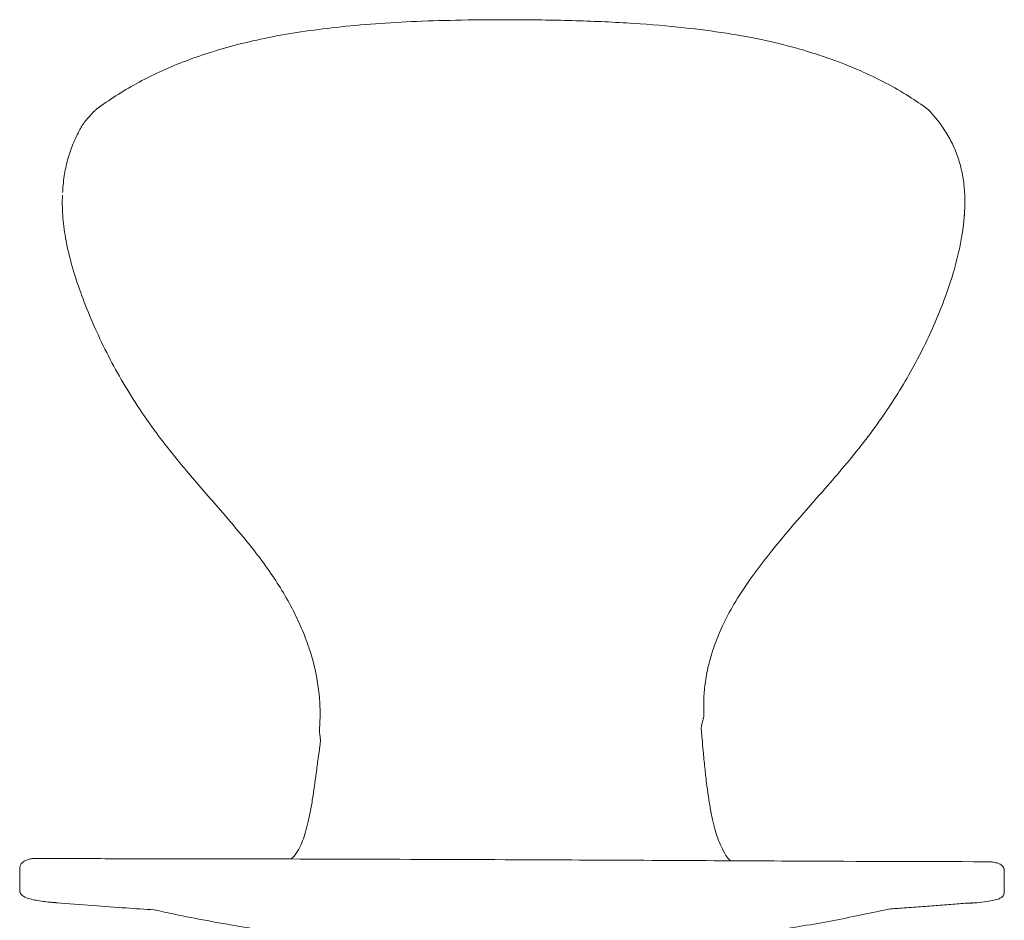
# Model space of a CAD drawing. Header units: millimetres. Extents: x -1056 to -619, y -921 to -86.
# Tile 2 of 2: x -1043 to -632, y -463 to -86. Entities that reach past the tile are written whole.
import ezdxf

# ---------------------------------------------------------------- set-up
doc = ezdxf.new("R2010")
doc.units = ezdxf.units.MM

msp = doc.modelspace()

# ---------------------------------------------------------------- linework, layer by layer
at = {"color": 0, "linetype": 'Continuous', "lineweight": 0}
for points, knots in [([(-1011.16, -123.75), (-1008.62, -121.87), (-1006, -120.06), (-1000.53, -116.53), (-997.65, -114.82), (-991.59, -111.48), (-988.4, -109.87), (-981.86, -106.84), (-978.51, -105.43), (-971.55, -102.74), (-967.93, -101.48), (-960.36, -99.06), (-956.42, -97.93), (-948.17, -95.79), (-943.87, -94.81), (-935.04, -93.03), (-930.51, -92.25), (-921.07, -90.83), (-916.15, -90.21), (-905.78, -89.07), (-900.31, -88.57), (-889.12, -87.76), (-883.4, -87.44), (-871.42, -86.94), (-865.17, -86.76), (-851.41, -86.51), (-843.89, -86.47), (-827.93, -86.53), (-819.49, -86.64), (-802.98, -87.14), (-794.9, -87.5), (-779.81, -88.49), (-772.79, -89.08), (-759.9, -90.48), (-754.01, -91.24), (-742.62, -93.02), (-737.12, -94.02), (-726.91, -96.27), (-722.2, -97.46), (-713.14, -100.05), (-708.77, -101.43), (-700.38, -104.42), (-696.33, -106.01), (-688.7, -109.35), (-685.09, -111.08), (-678.25, -114.7), (-674.99, -116.58), (-669.2, -120.26), (-666.63, -122.01), (-664.13, -123.86)], [0, 0, 0, 0, 9.629072, 9.629072, 19.739834, 19.739834, 30.554132, 30.554132, 41.553477, 41.553477, 53.157224, 53.157224, 65.556666, 65.556666, 78.876654, 78.876654, 92.736492, 92.736492, 107.656424, 107.656424, 124.157731, 124.157731, 141.364106, 141.364106, 160.122837, 160.122837, 182.678358, 182.678358, 207.991276, 207.991276, 232.261951, 232.261951, 253.41326, 253.41326, 271.287878, 271.287878, 288.15615, 288.15615, 302.814444, 302.814444, 316.622102, 316.622102, 329.755078, 329.755078, 341.858854, 341.858854, 353.248752, 353.248752, 362.656298, 362.656298, 362.656298, 362.656298]), ([(-1017.14, -130.43), (-1016.94, -130.08), (-1016.73, -129.76), (-1016.23, -129.04), (-1015.91, -128.65), (-1015.09, -127.77), (-1014.59, -127.26), (-1013.8, -126.38), (-1013.5, -126.01), (-1012.89, -125.3), (-1012.58, -124.96), (-1011.89, -124.33), (-1011.53, -124.03), (-1011.16, -123.75)], [0, 0, 0, 0, 1.224178, 1.224178, 2.718135, 2.718135, 4.858291, 4.858291, 6.322129, 6.322129, 7.701831, 7.701831, 9.107451, 9.107451, 9.107451, 9.107451]), ([(-664.13, -123.86), (-663.84, -124.08), (-663.55, -124.32), (-663.03, -124.83), (-662.8, -125.1), (-662.29, -125.75), (-661.98, -126.13), (-661.51, -126.68), (-661.35, -126.87), (-660.97, -127.29), (-660.76, -127.54), (-660.35, -128.02), (-660.16, -128.25), (-659.96, -128.51)], [0, 0, 0, 0, 1.096796, 1.096796, 2.190635, 2.190635, 3.643862, 3.643862, 4.382649, 4.382649, 5.352997, 5.352997, 6.342284, 6.342284, 6.342284, 6.342284]), ([(-1025.45, -157.56), (-1025.45, -157.54), (-1025.44, -157.52), (-1025.44, -157.45), (-1025.44, -157.4), (-1025.43, -157.21), (-1025.42, -157.06), (-1025.37, -156.49), (-1025.34, -156.05), (-1025.18, -154.33), (-1025.03, -153.04), (-1024.49, -149.48), (-1024.01, -147.22), (-1022.79, -142.78), (-1022.05, -140.6), (-1020.34, -136.4), (-1019.37, -134.38), (-1017.92, -131.75), (-1017.54, -131.09), (-1017.14, -130.43)], [0, 0, 0, 0, 0.062464, 0.062464, 0.207867, 0.207867, 0.643869, 0.643869, 1.951595, 1.951595, 5.875975, 5.875975, 12.85577, 12.85577, 19.828857, 19.828857, 26.62831, 26.62831, 28.965858, 28.965858, 28.965858, 28.965858]), ([(-659.96, -128.51), (-658.7, -130.1), (-657.53, -131.77), (-655.35, -135.29), (-654.34, -137.15), (-652.55, -141.01), (-651.77, -143.03), (-650.48, -147.11), (-649.96, -149.19), (-649.16, -153.42), (-648.88, -155.57), (-648.56, -159.99), (-648.52, -162.26), (-648.62, -165.74), (-648.68, -166.94), (-648.79, -168.27), (-648.8, -168.39), (-648.81, -168.51), (-648.81, -168.51), (-648.81, -168.52), (-648.81, -168.52), (-648.81, -168.52), (-648.81, -168.52), (-648.81, -168.52), (-648.81, -168.52), (-648.81, -168.52)], [0, 0, 0, 0, 6.167875, 6.167875, 12.564816, 12.564816, 19.091322, 19.091322, 25.564889, 25.564889, 32.124142, 32.124142, 38.978891, 38.978891, 42.631827, 42.631827, 42.988057, 42.988057, 42.997694, 42.997694, 43.002528, 43.002528, 43.004968, 43.004968, 43.006658, 43.006658, 43.006658, 43.006658]), ([(-918.16, -382.19), (-917.97, -379.6), (-917.91, -377), (-918.04, -371.77), (-918.23, -369.14), (-918.88, -363.87), (-919.33, -361.23), (-920.49, -355.98), (-921.19, -353.36), (-922.86, -348.04), (-923.83, -345.35), (-926.06, -339.88), (-927.32, -337.11), (-930.11, -331.55), (-931.64, -328.76), (-934.93, -323.24), (-936.68, -320.5), (-940.46, -314.99), (-942.49, -312.21), (-946.64, -306.81), (-948.75, -304.2), (-953.79, -298.13), (-956.75, -294.7), (-964.12, -286.16), (-968.57, -281.09), (-977.55, -270.48), (-982.08, -264.91), (-989.11, -255.39), (-991.77, -251.57), (-996.64, -244.11), (-998.88, -240.47), (-1003.14, -233.1), (-1005.17, -229.36), (-1009.02, -221.76), (-1010.85, -217.89), (-1014.13, -210.4), (-1015.6, -206.79), (-1018.31, -199.58), (-1019.56, -195.98), (-1021.79, -188.68), (-1022.78, -184.99), (-1024.26, -178.06), (-1024.8, -174.83), (-1025.48, -168.66), (-1025.65, -165.71), (-1025.64, -162.08), (-1025.63, -161.39), (-1025.6, -160.39), (-1025.59, -160.09), (-1025.58, -159.79)], [0, 0, 0, 0, 8.182325, 8.182325, 16.513239, 16.513239, 24.865107, 24.865107, 33.29652, 33.29652, 42.188027, 42.188027, 51.616596, 51.616596, 61.409912, 61.409912, 71.313409, 71.313409, 81.744676, 81.744676, 91.863218, 91.863218, 105.549064, 105.549064, 125.856442, 125.856442, 147.398143, 147.398143, 161.349659, 161.349659, 174.146796, 174.146796, 186.922425, 186.922425, 199.789228, 199.789228, 211.619315, 211.619315, 223.126055, 223.126055, 234.67413, 234.67413, 244.586421, 244.586421, 253.478269, 253.478269, 255.5755, 255.5755, 256.486304, 256.486304, 256.486304, 256.486304]), ([(-648.81, -168.66), (-648.82, -168.83), (-648.84, -169.01), (-648.9, -169.81), (-648.95, -170.44), (-649.21, -172.95), (-649.46, -174.83), (-650.12, -178.86), (-650.55, -181.03), (-651.72, -186.23), (-652.52, -189.25), (-654.39, -195.54), (-655.49, -198.8), (-658.01, -205.68), (-659.45, -209.28), (-662.69, -216.83), (-664.52, -220.77), (-668.21, -228.11), (-670.04, -231.53), (-673.95, -238.39), (-676.04, -241.84), (-680.46, -248.73), (-682.8, -252.17), (-687.68, -258.96), (-690.23, -262.3), (-695.44, -268.86), (-698.1, -272.09), (-703.55, -278.51), (-706.35, -281.7), (-712.82, -289.07), (-716.49, -293.24), (-723.24, -301.1), (-726.34, -304.79), (-732.87, -312.92), (-736.27, -317.39), (-741.67, -325.26), (-743.8, -328.61), (-747.42, -334.95), (-748.95, -337.92), (-751.56, -343.67), (-752.67, -346.44), (-754.53, -351.92), (-755.3, -354.63), (-756.47, -359.87), (-756.9, -362.41), (-757.44, -367.1), (-757.6, -369.23), (-757.69, -372.93), (-757.68, -374.52), (-757.61, -376.09)], [0.484595, 0.484595, 0.484595, 0.484595, 1.011427, 1.011427, 2.907543, 2.907543, 8.593233, 8.593233, 15.258721, 15.258721, 24.70282, 24.70282, 35.13722, 35.13722, 46.892116, 46.892116, 60.009769, 60.009769, 71.646208, 71.646208, 83.748355, 83.748355, 96.212568, 96.212568, 108.822262, 108.822262, 121.388293, 121.388293, 134.140802, 134.140802, 150.860458, 150.860458, 165.435868, 165.435868, 182.448508, 182.448508, 194.599501, 194.599501, 204.932179, 204.932179, 214.216264, 214.216264, 222.97618, 222.97618, 231.098544, 231.098544, 237.6235, 237.6235, 242.545723, 242.545723, 242.545723, 242.545723]), ([(-757.73, -378.04), (-757.74, -378.09), (-757.76, -378.17), (-757.82, -378.42), (-757.87, -378.59), (-758, -379.07), (-758.1, -379.43), (-758.27, -380.18), (-758.37, -380.63), (-758.48, -381.14), (-758.5, -381.23), (-758.54, -381.36), (-758.55, -381.42), (-758.57, -381.53), (-758.58, -381.58), (-758.59, -381.61), (-758.59, -381.62), (-758.59, -381.62)], [0, 0, 0, 0, 1.518424, 1.518424, 2.829096, 2.829096, 4.332639, 4.332639, 5.950769, 5.950769, 6.333927, 6.333927, 6.625485, 6.625485, 7.091051, 7.091051, 7.322173, 7.322173, 7.322173, 7.322173]), ([(-757.61, -376.09), (-757.61, -376.19), (-757.6, -376.29), (-757.59, -376.52), (-757.59, -376.65), (-757.59, -377.07), (-757.6, -377.37), (-757.67, -377.77), (-757.69, -377.88), (-757.72, -377.99)], [0, 0, 0, 0, 0.294251, 0.294251, 0.689326, 0.689326, 1.56955, 1.56955, 1.914909, 1.914909, 1.914909, 1.914909]), ([(-917.87, -386.61), (-917.93, -386.18), (-917.98, -385.76), (-918.13, -384.82), (-918.21, -384.29), (-918.23, -383.26), (-918.2, -382.72), (-918.16, -382.19)], [0.133903, 0.133903, 0.133903, 0.133903, 1.424112, 1.424112, 2.981367, 2.981367, 4.595581, 4.595581, 4.595581, 4.595581]), ([(-758.44, -380.91), (-758.53, -381.35), (-758.64, -381.8), (-758.7, -382.49), (-758.69, -382.73), (-758.67, -383.21), (-758.65, -383.45), (-758.63, -383.68)], [0, 0, 0, 0, 1.386521, 1.386521, 2.100568, 2.100568, 2.826971, 2.826971, 2.826971, 2.826971]), ([(-917.82, -387.31), (-917.82, -387.28), (-917.82, -387.23), (-917.83, -387.02), (-917.85, -386.81), (-917.87, -386.6), (-917.87, -386.56), (-917.87, -386.56)], [1.737278, 1.737278, 1.737278, 1.737278, 2.684911, 2.684911, 5.204562, 5.204562, 6.08049, 6.08049, 6.08049, 6.08049]), ([(-758.63, -383.68), (-758.54, -384.76), (-758.44, -385.87), (-758.2, -388.63), (-758.05, -390.29), (-757.67, -394.29), (-757.45, -396.64), (-756.98, -401.14), (-756.74, -403.3), (-756.26, -407.13), (-756.03, -408.84), (-755.52, -412.38), (-755.23, -414.22), (-754.59, -417.82), (-754.25, -419.59), (-753.52, -422.77), (-753.15, -424.2), (-752.35, -426.91), (-751.91, -428.19), (-750.95, -430.67), (-750.41, -431.87), (-749.21, -434.33), (-748.53, -435.54), (-747.78, -436.56), (-747.68, -436.7), (-747.57, -436.83)], [0, 0, 0, 0, 3.395327, 3.395327, 8.454173, 8.454173, 15.517837, 15.517837, 22.021532, 22.021532, 27.373555, 27.373555, 33.357628, 33.357628, 39.55128, 39.55128, 45.179494, 45.179494, 50.889197, 50.889197, 57.04473, 57.04473, 64.268219, 64.268219, 65.466877, 65.466877, 65.466877, 65.466877]), ([(-929.58, -436.82), (-928.69, -435.91), (-927.94, -434.96), (-926.69, -432.84), (-926.14, -431.71), (-925.15, -429.35), (-924.71, -428.12), (-923.9, -425.49), (-923.53, -424.11), (-922.79, -421.08), (-922.42, -419.41), (-921.71, -415.83), (-921.38, -413.89), (-920.81, -410.23), (-920.56, -408.51), (-920.07, -404.98), (-919.82, -403.16), (-919.3, -399.29), (-919.03, -397.24), (-918.51, -393.46), (-918.27, -391.72), (-918.02, -390.01)], [0, 0, 0, 0, 7.603182, 7.603182, 13.891373, 13.891373, 19.610305, 19.610305, 25.084062, 25.084062, 31.245666, 31.245666, 37.70778, 37.70778, 43.083943, 43.083943, 48.634394, 48.634394, 54.841901, 54.841901, 60.081065, 60.081065, 60.081065, 60.081065]), ([(-918.02, -390.01), (-917.96, -389.59), (-917.9, -389.15), (-917.82, -388.23), (-917.82, -387.73), (-917.82, -387.23)], [0, 0, 0, 0, 1.296227, 1.296227, 2.792912, 2.792912, 2.792912, 2.792912]), ([(-1043.44, -441.79), (-1043.44, -441.78), (-1043.44, -441.78), (-1043.44, -441.76), (-1043.44, -441.74), (-1043.44, -441.7), (-1043.44, -441.68), (-1043.44, -441.63), (-1043.44, -441.6), (-1043.44, -441.54), (-1043.44, -441.51), (-1043.44, -441.42), (-1043.44, -441.37), (-1043.43, -441.23), (-1043.43, -441.15), (-1043.41, -440.88), (-1043.4, -440.74), (-1043.34, -440.36), (-1043.29, -440.17), (-1043.12, -439.67), (-1042.97, -439.41), (-1042.46, -438.75), (-1042.03, -438.39), (-1040.96, -437.76), (-1040.29, -437.49), (-1039.16, -437.18), (-1038.72, -437.1), (-1038.19, -437.01)], [0.025583, 0.025583, 0.025583, 0.025583, 0.028596, 0.028596, 0.088445, 0.088445, 0.164576, 0.164576, 0.266544, 0.266544, 0.430922, 0.430922, 0.738224, 0.738224, 1.414709, 1.414709, 3.229253, 3.229253, 6.808903, 6.808903, 13.391281, 13.391281, 22.906184, 22.906184, 33.039145, 33.039145, 40.618989, 40.618989, 40.618989, 40.618989]), ([(-1038.19, -437.01), (-1038.11, -436.99), (-1038.03, -436.99), (-1037.87, -437), (-1037.8, -437), (-1037.54, -437.02), (-1037.32, -437.03), (-1036.98, -437.04), (-1036.87, -437.04), (-1036.69, -437.04), (-1036.62, -437.04), (-1036.51, -437.04), (-1036.49, -437.04), (-1036.46, -437.04), (-1036.46, -437.04), (-1036.44, -437.04), (-1036.44, -437.04), (-1036.43, -437.04), (-1036.42, -437.04), (-1036.42, -437.04), (-1036.42, -437.04), (-1036.41, -437.04), (-1036.41, -437.04), (-1036.41, -437.04), (-1036.41, -437.04), (-1036.41, -437.04)], [0, 0, 0, 0, 0.278307, 0.278307, 0.562172, 0.562172, 1.334564, 1.334564, 1.672908, 1.672908, 1.92689, 1.92689, 1.988484, 1.988484, 2.013576, 2.013576, 2.036538, 2.036538, 2.055853, 2.055853, 2.080211, 2.080211, 2.117237, 2.117237, 2.1233, 2.1233, 2.1233, 2.1233]), ([(-1036, -437.04), (-1032.81, -437.04), (-1029.61, -437.04), (-1016.42, -437.04), (-1006.42, -437.04), (-979.71, -437.07), (-963, -437.1), (-928.65, -437.18), (-911, -437.23), (-869.9, -437.36), (-846.44, -437.44), (-805.02, -437.62), (-787.06, -437.71), (-752.31, -437.89), (-735.53, -437.98), (-692.47, -438.18), (-666.18, -438.28), (-639.91, -438.31)], [0.416069, 0.416069, 0.416069, 0.416069, 10.000016, 10.000016, 40.000371, 40.000371, 90.126862, 90.126862, 143.068858, 143.068858, 213.457141, 213.457141, 267.33773, 267.33773, 317.710233, 317.710233, 396.538063, 396.538063, 396.538063, 396.538063]), ([(-747.56, -436.83), (-747.31, -437.15), (-746.99, -437.49), (-746.59, -437.8), (-746.51, -437.86), (-746.42, -437.92)], [0, 0, 0, 0, 2.792845, 2.792845, 3.485317, 3.485317, 3.485317, 3.485317]), ([(-639.92, -438.31), (-639.81, -438.31), (-639.71, -438.31), (-639.46, -438.31), (-639.32, -438.31), (-639.07, -438.31), (-638.96, -438.32), (-638.82, -438.32), (-638.78, -438.32), (-638.73, -438.32), (-638.7, -438.32), (-638.62, -438.32), (-638.56, -438.32), (-638.35, -438.33), (-638.21, -438.34), (-637.66, -438.37), (-637.3, -438.4), (-636.29, -438.54), (-635.7, -438.67), (-634.52, -439.04), (-633.94, -439.31), (-632.93, -440), (-632.5, -440.47), (-632.23, -441.14), (-632.19, -441.3), (-632.14, -441.59), (-632.12, -441.69), (-632.11, -441.9), (-632.1, -442), (-632.1, -442.2), (-632.09, -442.27), (-632.09, -442.41), (-632.09, -442.47), (-632.09, -442.57), (-632.09, -442.6), (-632.09, -442.67), (-632.09, -442.69), (-632.09, -442.74), (-632.09, -442.76), (-632.09, -442.79)], [0, 0, 0, 0, 0.311352, 0.311352, 0.776389, 0.776389, 1.160819, 1.160819, 1.313598, 1.313598, 1.470115, 1.470115, 1.908849, 1.908849, 3.224369, 3.224369, 7.170789, 7.170789, 14.79307, 14.79307, 24.550153, 24.550153, 35.280973, 35.280973, 38.175372, 38.175372, 39.643923, 39.643923, 40.410144, 40.410144, 40.835991, 40.835991, 41.066903, 41.066903, 41.195732, 41.195732, 41.266269, 41.266269, 41.3403, 41.3403, 41.3403, 41.3403]), ([(-1027.77, -455.48), (-1027.77, -455.48), (-1027.78, -455.48), (-1027.79, -455.47), (-1027.79, -455.47), (-1027.81, -455.47), (-1027.82, -455.47), (-1027.84, -455.47), (-1027.85, -455.47), (-1027.87, -455.47), (-1027.88, -455.47), (-1027.92, -455.47), (-1027.94, -455.46), (-1027.98, -455.46), (-1028, -455.46), (-1028.03, -455.46), (-1028.05, -455.46), (-1028.11, -455.45), (-1028.14, -455.45), (-1028.2, -455.45), (-1028.24, -455.44), (-1028.36, -455.43), (-1028.45, -455.43), (-1028.81, -455.4), (-1029.05, -455.38), (-1030.03, -455.3), (-1030.71, -455.23), (-1032.48, -455.04), (-1033.49, -454.91), (-1035.4, -454.63), (-1036.3, -454.48), (-1038.11, -454.14), (-1039.02, -453.92), (-1040.87, -453.33), (-1041.72, -452.95), (-1042.65, -452.15), (-1042.88, -451.89), (-1043.15, -451.43), (-1043.22, -451.26), (-1043.31, -450.94), (-1043.34, -450.82), (-1043.38, -450.55), (-1043.4, -450.42), (-1043.42, -450.07), (-1043.43, -449.86), (-1043.43, -449.63)], [1.910121, 1.910121, 1.910121, 1.910121, 1.933425, 1.933425, 1.96642, 1.96642, 1.999567, 1.999567, 2.032824, 2.032824, 2.065984, 2.065984, 2.132819, 2.132819, 2.198768, 2.198768, 2.264778, 2.264778, 2.530494, 2.530494, 2.804285, 2.804285, 3.625663, 3.625663, 6.089754, 6.089754, 13.482645, 13.482645, 26.24307, 26.24307, 40.393005, 40.393005, 57.348039, 57.348039, 77.994617, 77.994617, 86.116993, 86.116993, 90.200457, 90.200457, 92.263187, 92.263187, 93.330774, 93.330774, 94.450782, 94.450782, 94.450782, 94.450782]), ([(-632.08, -450.7), (-632.08, -450.72), (-632.08, -450.74), (-632.08, -450.77), (-632.08, -450.78), (-632.08, -450.81), (-632.08, -450.83), (-632.08, -450.87), (-632.08, -450.9), (-632.08, -450.95), (-632.08, -450.99), (-632.09, -451.07), (-632.09, -451.12), (-632.1, -451.27), (-632.11, -451.35), (-632.14, -451.63), (-632.18, -451.78), (-632.32, -452.2), (-632.44, -452.4), (-632.77, -452.83), (-633, -453.03), (-633.67, -453.51), (-634.15, -453.74), (-635.37, -454.19), (-636.18, -454.39), (-638.07, -454.78), (-639.17, -454.95), (-641.75, -455.27), (-643.16, -455.41), (-645.84, -455.59), (-647.02, -455.65), (-648.29, -455.7)], [0, 0, 0, 0, 0.047154, 0.047154, 0.096747, 0.096747, 0.162981, 0.162981, 0.266064, 0.266064, 0.45023, 0.45023, 0.828604, 0.828604, 1.732933, 1.732933, 4.254794, 4.254794, 9.182288, 9.182288, 16.820977, 16.820977, 28.999473, 28.999473, 45.304181, 45.304181, 65.665832, 65.665832, 83.937078, 83.937078, 96.660239, 96.660239, 96.660239, 96.660239]), ([(-987.08, -458.42), (-987.1, -458.42), (-987.13, -458.42), (-991.14, -458.17), (-995.08, -457.91), (-1003.63, -457.32), (-1008.29, -456.99), (-1018.08, -456.24), (-1023.15, -455.84), (-1027.89, -455.47)], [51.743841, 51.743841, 51.743841, 51.743841, 51.812657, 51.812657, 65.122075, 65.122075, 80.966344, 80.966344, 99.279034, 99.279034, 99.279034, 99.279034]), ([(-645.15, -455.46), (-647.26, -455.62), (-649.47, -455.78), (-654.04, -456.14), (-656.38, -456.32), (-661.16, -456.69), (-663.59, -456.88), (-668.65, -457.26), (-671.28, -457.45), (-676.07, -457.8), (-678.21, -457.95), (-680.37, -458.1)], [0, 0, 0, 0, 9.774325, 9.774325, 19.203459, 19.203459, 28.293361, 28.293361, 37.586862, 37.586862, 44.880577, 44.880577, 44.880577, 44.880577]), ([(-680.37, -458.1), (-681.67, -458.39), (-682.99, -458.68), (-687.91, -459.74), (-691.57, -460.51), (-699.11, -462.04), (-702.99, -462.8), (-711.03, -464.28), (-715.19, -465), (-723.89, -466.42), (-728.43, -467.11), (-737.96, -468.46), (-742.95, -469.1), (-753.24, -470.29), (-758.56, -470.82), (-769.53, -471.76), (-775.2, -472.16), (-787.15, -472.87), (-793.44, -473.18), (-806.4, -473.64), (-813.07, -473.76), (-826.78, -473.87), (-833.83, -473.87), (-850.39, -473.78), (-859.9, -473.63), (-877.87, -473.01), (-886.33, -472.58), (-901.56, -471.51), (-908.33, -470.93), (-921.18, -469.61), (-927.26, -468.9), (-938.8, -467.34), (-944.27, -466.53), (-954.89, -464.8), (-960.04, -463.89), (-969.75, -462.09), (-974.32, -461.19), (-981.6, -459.66), (-984.36, -459.05), (-987.08, -458.42)], [50.155756, 50.155756, 50.155756, 50.155756, 54.52998, 54.52998, 66.458479, 66.458479, 78.845054, 78.845054, 91.855418, 91.855418, 105.902893, 105.902893, 121.141291, 121.141291, 137.251998, 137.251998, 154.337367, 154.337367, 173.247088, 173.247088, 193.2592, 193.2592, 214.404009, 214.404009, 242.931591, 242.931591, 268.355041, 268.355041, 288.804668, 288.804668, 307.279267, 307.279267, 324.076351, 324.076351, 340.11843, 340.11843, 354.603275, 354.603275, 363.548497, 363.548497, 363.548497, 363.548497])]:
    msp.add_open_spline(points, degree=3, knots=knots, dxfattribs=at)
for points in [[(-1025.52, -158.68), (-1025.49, -158.31), (-1025.47, -157.95), (-1025.45, -157.58)], [(-648.79, -168.37), (-648.79, -168.34), (-648.79, -168.32), (-648.79, -168.29)], [(-648.78, -168.16), (-648.78, -168.17), (-648.78, -168.18), (-648.78, -168.19)], [(-648.78, -168.19), (-648.78, -168.19), (-648.78, -168.19), (-648.78, -168.19)], [(-757.73, -378.04), (-757.72, -378.02), (-757.72, -378.01), (-757.72, -377.99)], [(-758.49, -381.17), (-758.48, -381.08), (-758.46, -381), (-758.44, -380.91)], [(-1038.19, -437.01), (-1038.19, -437.01), (-1038.19, -437.01), (-1038.19, -437.01)], [(-1036.42, -437.04), (-1036.42, -437.04), (-1036.42, -437.04), (-1036.42, -437.04)], [(-1036.41, -437.04), (-1036.38, -437.04), (-1036.35, -437.04), (-1036.32, -437.04)], [(-1036.32, -437.04), (-1036.27, -437.04), (-1036.23, -437.04), (-1036.18, -437.04)], [(-1036.18, -437.04), (-1036.18, -437.04), (-1036.18, -437.04), (-1036.18, -437.04)], [(-1036.18, -437.04), (-1036.12, -437.04), (-1036.06, -437.04), (-1036, -437.04)], [(-929.95, -437.18), (-929.84, -437.08), (-929.72, -436.96), (-929.58, -436.82)], [(-747.56, -436.83), (-747.56, -436.83), (-747.57, -436.83), (-747.57, -436.83)], [(-1043.43, -449.62), (-1043.44, -447.02), (-1043.44, -444.41), (-1043.44, -441.81)], [(-632.09, -442.79), (-632.09, -442.79), (-632.09, -442.79), (-632.09, -442.79)], [(-632.09, -442.79), (-632.09, -445.42), (-632.09, -448.06), (-632.08, -450.69)], [(-632.08, -450.7), (-632.08, -450.7), (-632.08, -450.7), (-632.08, -450.7)], [(-645.14, -455.46), (-645.14, -455.46), (-645.15, -455.46), (-645.15, -455.46)]]:
    msp.add_open_spline(points, degree=3, dxfattribs=at)

doc.saveas('drawing.dxf')
